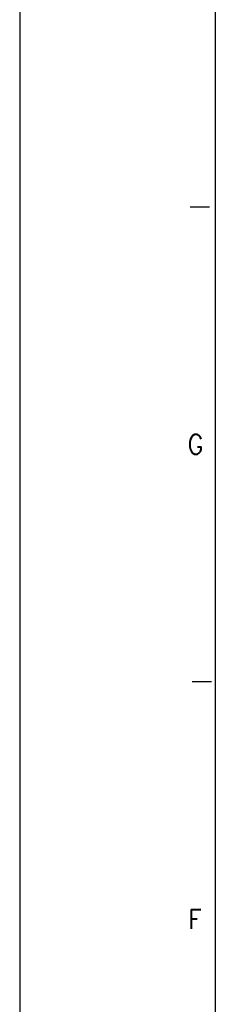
# Model space of a CAD drawing. Header units: millimetres. Extents: x -746 to 606, y -92 to 517.
# Tile 3 of 38: x -746 to -726, y 171 to 272. Entities that reach past the tile are written whole.
import ezdxf

# ---------------------------------------------------------------- set-up
doc = ezdxf.new("R2010")
doc.units = ezdxf.units.MM
doc.layers.add('1', color=7, linetype='Continuous')
doc.styles.add('CONVERTER_12', font='txt.shx', dxfattribs={"width": 0.9})

# ---------------------------------------------------------------- blocks, each defined once
blk = doc.blocks.new('_A1', base_point=(89.41, -87.22))
at = {"layer": '1', "color": 2, "linetype": 'Continuous'}
for p, q in [((-745.59, 501.78), (-745.59, -92.22)), ((-726.16, 252.65), (-728.16, 252.65)), ((-725.96, 203.98), (-727.96, 203.98))]:
    blk.add_line(p, q, dxfattribs=at)
at = {"layer": '1', "color": 7, "linetype": 'Continuous'}
blk.add_line((-725.59, 496.78), (-725.59, -87.22), dxfattribs=at)
at = {"layer": '1', "color": 2, "char_height": 2, "attachment_point": 4, "line_spacing_factor": 1.20048, "style": 'CONVERTER_12'}
for s, insert in [('G', (-728.42, 228.32)), ('F', (-728.37, 179.65))]:
    blk.add_mtext(s, dxfattribs=dict(at, insert=insert))

msp = doc.modelspace()

# ---------------------------------------------------------------- block references
msp.add_blockref('_A1', (89.41, -87.22))

doc.saveas('drawing.dxf')
